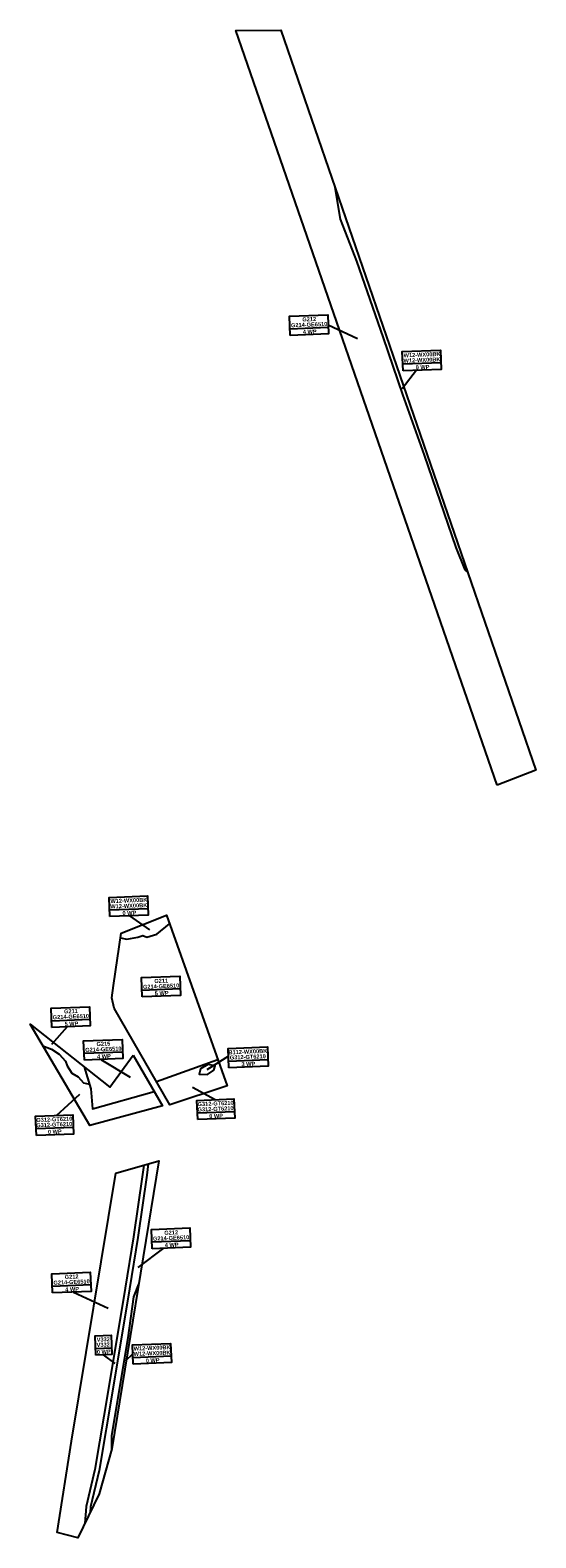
# Model space of a CAD drawing. Header units: millimetres. Extents: x 32690613 to 32693753, y 5342943 to 5344755.
# Tile 2 of 2: x 32693355 to 32693731, y 5342998 to 5344120. Entities that reach past the tile are written whole.
import ezdxf
from ezdxf.enums import TextEntityAlignment as Align

# ---------------------------------------------------------------- set-up
doc = ezdxf.new("R2010")
doc.units = ezdxf.units.MM
doc.header["$LTSCALE"] = 20
doc.layers.add('03-Ausgleichsflächen_Linie', color=6, linetype='Continuous')
doc.layers.add('03-Ausgleichsflächen_Text_weiß', color=7, linetype='Continuous')
doc.layers.add('03-Ausgleichsflächen_Text_grau', color=7, linetype='Continuous', true_color=0x7f7f7f)
doc.layers.add('[Block] 03-Ausgleichsflächen_Garching', color=7, linetype='Continuous', lineweight=18)
doc.styles.add('Arial_fett', font='arialbd.ttf')
doc.styles.add('VSN-Code', font='arialbd.ttf')

# ---------------------------------------------------------------- blocks, each defined once
blk = doc.blocks.new('A$C1C985751')
at = {"layer": '03-Ausgleichsflächen_Linie'}
for points in [[(-101.8, 592.9), (-274.1, 1161.8), (-240.6, 1160.6), (-72.6, 603)], [(-393, 438.4), (-394.4, 446), (-393, 455.1), (-385.6, 493.9), (-351.5, 505.9), (-311.2, 377.2), (-354.5, 364.8)], [(-380.4, 402.8), (-360, 364.4), (-414.6, 351.7), (-456, 428.8), (-398.7, 379.8)], [(-407.5, 110.6), (-418.4, 77.7), (-435.4, 45.5), (-450.6, 50.2), (-437.4, 117.6), (-437.4, 117.7), (-396.7, 315.5), (-364.2, 323.4), (-407.5, 110.6)]]:
    blk.add_lwpolyline(points, close=True, dxfattribs=at)
for points in [[(-205.3, 1043.7), (-202.1, 1018.3), (-191.2, 986.7), (-173.5, 928.9), (-160.9, 886.3), (-146.5, 840.5), (-125.6, 771)], [(-125.6, 771), (-119.5, 754)], [(-119.5, 754), (-117.5, 752.3)], [(-386.2, 490.5), (-381.6, 489.2), (-373.5, 490.5), (-369.6, 491.4), (-366.6, 490.2), (-359.3, 492.1), (-349.5, 499.3)], [(-447.2, 412.4), (-440.8, 409.7), (-435.3, 405.6), (-430.7, 400.4), (-429.6, 396.7), (-426.4, 391.1), (-421.8, 388.2), (-418, 383.8), (-413.7, 382.5)], [(-417.2, 395.6), (-412.7, 379), (-412.1, 364.1), (-365.8, 375.3)], [(-363.8, 382.6), (-317.4, 397.2)], [(-325.1, 393.6), (-330.5, 390.8), (-331.7, 386.8), (-325.7, 386.2), (-320.8, 389.4), (-319.7, 392.6), (-325.1, 393.6)], [(-375.6, 320.6), (-376.9, 313.7), (-385.3, 267.7), (-393.1, 229.7), (-408.3, 155.6), (-420.9, 95.8), (-428.3, 68.7), (-429.9, 56)], [(-372.2, 321.5), (-373.7, 313.1), (-382.1, 267.1), (-389.9, 229.1), (-405.2, 155), (-417.7, 95), (-425.1, 68.1), (-425.6, 64.1)], [(-407.5, 110.6), (-407.3, 120.4), (-400.6, 153.2), (-392.2, 192.8), (-386.8, 223.2), (-382.7, 232.3)]]:
    blk.add_lwpolyline(points, dxfattribs=at)
at = {"layer": '03-Ausgleichsflächen_Text_weiß'}
for p, q in [((-242.6, 938.4), (-214.1, 938.4)), ((-159.7, 908.9), (-131.2, 908.9)), ((-393.6, 511.5), (-365, 511.5)), ((-371.9, 450.9), (-343.4, 450.9)), ((-439.9, 430.8), (-411.4, 430.8)), ((-416.7, 405.6), (-388.1, 405.6)), ((-309.5, 395.7), (-280.2, 395.7)), ((-454.6, 351), (-427, 351)), ((-334.2, 358), (-306.6, 358)), ((-371.8, 263.4), (-343.2, 263.4)), ((-447.1, 233.4), (-418.5, 233.4)), ((-416.7, 185.9), (-404.9, 185.9)), ((-389.3, 178.1), (-360.8, 178.1))]:
    blk.add_line(p, q, dxfattribs=at)
for points in [[(-242.6, 933.4), (-242.6, 947.7), (-214.1, 947.7), (-214.1, 933.4)], [(-159.7, 903.8), (-159.7, 918.1), (-131.2, 918.1), (-131.2, 903.8)], [(-393.6, 506.5), (-393.6, 520.8), (-365, 520.8), (-365, 506.5)], [(-371.9, 445.8), (-371.9, 460.2), (-343.4, 460.2), (-343.4, 445.8)], [(-439.9, 425.8), (-439.9, 440.1), (-411.4, 440.1), (-411.4, 425.8)], [(-416.7, 400.6), (-416.7, 414.9), (-388.1, 414.9), (-388.1, 400.6)], [(-309.5, 390.6), (-309.5, 405), (-280.2, 405), (-280.2, 390.6)], [(-454.6, 345.9), (-454.6, 360.3), (-427, 360.3), (-427, 345.9)], [(-334.2, 353), (-334.2, 367.3), (-306.6, 367.3), (-306.6, 353)], [(-371.8, 258.3), (-371.8, 272.7), (-343.2, 272.7), (-343.2, 258.3)], [(-447.1, 228.4), (-447.1, 242.7), (-418.5, 242.7), (-418.5, 228.4)], [(-416.7, 180.8), (-416.7, 195.2), (-404.9, 195.2), (-404.9, 180.8)], [(-389.3, 173.1), (-389.3, 187.4), (-360.8, 187.4), (-360.8, 173.1)]]:
    blk.add_lwpolyline(points, close=True, dxfattribs=at)
for points in [[(-214.1, 940.2), (-192.7, 929.2)], [(-149.6, 903.8), (-160.9, 890.5)], [(-378.9, 506.5), (-364.4, 495.4)], [(-428.5, 425.8), (-440.8, 413)], [(-404.4, 400.6), (-383.1, 386.6)], [(-309.5, 399.4), (-326, 389.7)], [(-439.1, 360.3), (-421.1, 375.4)], [(-320.6, 367.3), (-337, 377)], [(-363.3, 258.3), (-382.9, 244.8)], [(-431.5, 228.4), (-406.2, 215.3)], [(-411.2, 180.8), (-402.8, 174)], [(-389.3, 180.7), (-395.1, 175.6)]]:
    blk.add_lwpolyline(points, dxfattribs=at)
at = {"layer": '03-Ausgleichsflächen_Text_grau', "style": 'VSN-Code'}
for s, p in [('G212', (-228, 944.9)), ('W12-WX00BK', (-145.1, 915.3)), ('W12-WX00BK', (-379, 518)), ('G211', (-357.3, 457.3)), ('G211', (-425.3, 437.3)), ('G215', (-402.1, 412.1)), ('B112-WX00BK', (-294.9, 402.1)), ('G312-GT6210', (-320.4, 364.5)), ('G312-GT6210', (-440.8, 357.4)), ('G212', (-357.2, 269.8)), ('G212', (-432.5, 239.9)), ('V332', (-410.8, 192.3)), ('W12-WX00BK', (-374.7, 184.6))]:
    blk.add_text(s, height=3, dxfattribs=at).set_placement(p, align=Align.MIDDLE_CENTER)
at = {"layer": '03-Ausgleichsflächen_Text_weiß', "style": 'Arial_fett'}
for s, p in [('G214-GE6510', (-228.2, 940.9)), ('4 WP', (-228, 935.6)), ('W12-WX00BK', (-145.3, 911.3)), ('0 WP', (-145.1, 906)), ('W12-WX00BK', (-379.2, 514)), ('0 WP', (-379, 508.7)), ('G214-GE6510', (-357.5, 453.3)), ('5 WP', (-357.3, 448.1)), ('G214-GE6510', (-425.5, 433.3)), ('5 WP', (-425.3, 428)), ('G214-GE6510', (-402.3, 408.1)), ('4 WP', (-402.1, 402.8)), ('G312-GT6210', (-295.1, 398.2)), ('3 WP', (-294.9, 392.9)), ('G312-GT6210', (-320.6, 360.5)), ('G312-GT6210', (-441, 353.5)), ('0 WP', (-440.8, 348.2)), ('0 WP', (-320.4, 355.2)), ('G214-GE6510', (-357.4, 265.8)), ('4 WP', (-357.2, 260.6)), ('G214-GE6510', (-432.7, 235.9)), ('4 WP', (-432.5, 230.6)), ('V332', (-411, 188.4)), ('0 WP', (-410.8, 183.1)), ('W12-WX00BK', (-374.9, 180.6)), ('0 WP', (-374.7, 175.3))]:
    blk.add_text(s, height=3, dxfattribs=at).set_placement(p, align=Align.MIDDLE_CENTER)

msp = doc.modelspace()

# ---------------------------------------------------------------- block references
at = {"layer": '[Block] 03-Ausgleichsflächen_Garching', "rotation": 2.237485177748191}
msp.add_blockref('A$C1C985751', (32693827.4, 5342969.9), dxfattribs=at)

doc.saveas('drawing.dxf')
